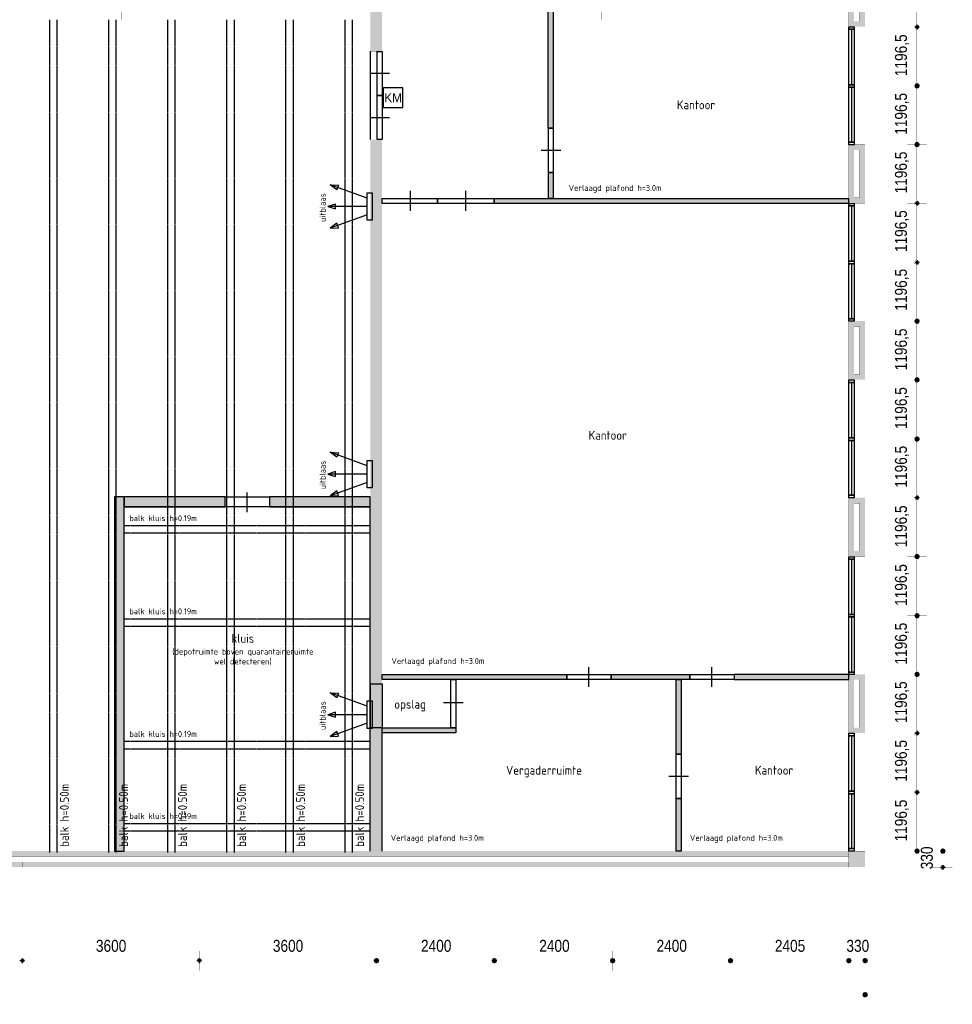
# Model space of a CAD drawing. Header units: millimetres. Extents: x 261 to 80476, y 988 to 41725.
# Tile 4 of 19: x 61519 to 80476, y 988 to 21005. Entities that reach past the tile are written whole.
import ezdxf
from ezdxf.enums import TextEntityAlignment as Align

# ---------------------------------------------------------------- set-up
doc = ezdxf.new("R2010")
doc.units = ezdxf.units.MM
doc.linetypes.add('ACAD_ISO02W100', pattern=[15, 12, -3])
for name, color, linetype in [('balken', 1, 'ACAD_ISO02W100'), ('EL6522--', 3, 'Continuous'), ('H', 7, 'Continuous'), ('P', 7, 'Continuous'), ('ruimtebenaming', 1, 'Continuous'), ('T', 7, 'Continuous'), ('ventilatieopening', 3, 'Continuous')]:
    doc.layers.add(name, color=color, linetype=linetype)
doc.styles.add('BURO-018', font='BUROFONT.shx', dxfattribs={"height": 180})

# ---------------------------------------------------------------- blocks, each defined once
blk = doc.blocks.new('uitblaas')
at = {"layer": 'ventilatieopening'}
for p, q in [((-107, 170), (-856, 442)), ((-107, 0), (-904, 0)), ((-107, -170), (-856, -442))]:
    blk.add_line(p, q, dxfattribs=at)
for points in [[(-856, 442), (-690, 434), (-724, 341)], [(-107, 278), (0, 278), (0, -278), (-107, -278)], [(-904, 0), (-745, -49), (-745, 49)], [(-856, -442), (-690, -434), (-724, -341)]]:
    blk.add_lwpolyline(points, close=True, dxfattribs=at)
at = {"layer": 'balken', "insert": (-1069, -312), "char_height": 120, "width": 2608.18, "attachment_point": 1, "rotation": 90}
blk.add_mtext('{\\Fisocp|c0;uitblaas}', dxfattribs=at)
blk = doc.blocks.new('E00122')
at = {"color": 0, "linetype": 'Continuous'}
for p, q in [((-2, 5), (-2, 1)), ((2, 5), (-2, 5)), ((2, 1), (2, 5)), ((-2, 1), (2, 1))]:
    blk.add_line(p, q, dxfattribs=at)
at = {"color": 0, "linetype": 'Continuous', "style": 'BURO-018'}
blk.add_text('KM', height=1.8, dxfattribs=at).set_placement((0, 3), align=Align.MIDDLE)
blk.add_attdef('E_TEXT1', text='', height=1.8, dxfattribs=at).set_placement((0, 7.5), align=Align.MIDDLE)
at = {"color": 0, "linetype": 'Continuous', "ltscale": 2, "style": 'BURO-018', "flags": 1}
blk.add_attdef('E_MATCODE', text='', height=1.8, dxfattribs=at).set_placement((0, 0), align=Align.MIDDLE)

msp = doc.modelspace()

# ---------------------------------------------------------------- hatches: boundary and pattern name
h = msp.add_hatch(color=256)
h.paths.add_polyline_path([(71162, 17370), (78369, 17370), (78369, 17267), (71162, 17267)])
h.paths.add_polyline_path([(72267, 17901), (72366, 17901), (72366, 17370), (72267, 17370)])
h.paths.add_polyline_path([(72263, 23550), (72366, 23550), (72366, 18799), (72263, 18799)])
h.paths.add_polyline_path([(77923, 21393), (72366, 21393), (72366, 21493), (77923, 21493)])
h.paths.add_polyline_path([(72366, 24555), (78369, 24555), (78369, 24456), (72363, 24456)])
h.paths.add_polyline_path([(72267, 24555), (72363, 24555), (72363, 24456), (72267, 24456)])
h.paths.add_polyline_path([(72270, 29235), (72366, 29235), (72366, 25461), (72270, 25461)])
h.paths.add_polyline_path([(78372, 29135), (72370, 29135), (72370, 29235), (78372, 29235)])
h.paths.add_polyline_path([(72267, 31727), (72370, 31727), (72370, 30140), (72267, 30140)])
h.paths.add_polyline_path([(78369, 31627), (72366, 31627), (72366, 31727), (78369, 31727)])
h.paths.add_polyline_path([(72366, 32632), (72267, 32632), (72267, 38816), (72366, 38816)])
h.paths.add_polyline_path([(72363, 24456), (78369, 24456)], flags=17)
h = msp.add_hatch(color=256)
h.paths.add_polyline_path([(68645, 11304), (66594, 11304), (66594, 11104), (68645, 11104)])
h.paths.add_polyline_path([(65696, 11304), (63645, 11304), (63645, 11104), (65696, 11104)])
h.paths.add_polyline_path([(63645, 11304), (63445, 11304), (63445, 4104), (63645, 4104)])
h = msp.add_hatch(color=256)
h.paths.add_polyline_path([(68884, 6606), (70382, 6606), (70382, 6504), (68884, 6504)])
h.paths.add_polyline_path([(68884, 7693), (72640, 7693), (72640, 7593), (68884, 7593)])
h.paths.add_polyline_path([(74862, 7593), (74962, 7593), (74962, 6070), (74862, 6070)])
h.paths.add_polyline_path([(75142, 7593), (73539, 7593), (73539, 7693), (75142, 7693)])
h.paths.add_polyline_path([(74962, 4104), (74862, 4104), (74862, 5171), (74962, 5171)])
h.paths.add_polyline_path([(78372, 7693), (76040, 7693), (76040, 7593), (78372, 7593)])
edge = h.paths.add_edge_path()
edge.add_line((74862, 7593), (70382, 7593))
msp.add_hatch(color=256).paths.add_polyline_path([(68645, 7500), (68884, 7500), (68884, 6606), (68645, 6606)])
at = {"layer": 'H', "linetype": 'Continuous'}
for points in [[(68645, 38816), (68645, 20364), (68884, 20364), (68884, 38816), (68645, 38816), (68645, 38816)], [(78369, 22057), (78479, 22057), (78479, 20863), (78369, 20863), (78369, 22057)], [(78479, 21946), (78479, 22057), (78700, 22057), (78700, 20863), (78479, 20863), (78479, 20973), (78589, 20973), (78589, 21946), (78479, 21946), (78479, 21946)], [(79816, 20856), (79762, 20802), (79709, 20856), (79762, 20909), (79816, 20856), (79816, 20856), (79816, 20856)], [(79816, 20856), (79762, 20802), (79709, 20856), (79762, 20909), (79816, 20856), (79816, 20856), (79816, 20856)], [(79816, 19662), (79798, 19619), (79762, 19605), (79723, 19619), (79709, 19662), (79723, 19701), (79762, 19715), (79798, 19701), (79816, 19662), (79816, 19662), (79816, 19662)], [(79816, 19662), (79798, 19619), (79762, 19605), (79723, 19619), (79709, 19662), (79723, 19701), (79762, 19715), (79798, 19701), (79816, 19662), (79816, 19662), (79816, 19662)], [(68884, 18567), (68645, 18567), (68645, 7500), (68884, 7500), (68884, 18567), (68884, 18567)], [(78369, 18468), (78479, 18468), (78479, 17274), (78369, 17274), (78369, 18468)], [(78479, 18357), (78479, 18468), (78700, 18468), (78700, 17274), (78479, 17274), (78479, 17384), (78589, 17384), (78589, 18357), (78479, 18357), (78479, 18357)], [(79816, 18464), (79798, 18428), (79762, 18411), (79723, 18428), (79709, 18464), (79723, 18507), (79762, 18525), (79798, 18507), (79816, 18464), (79816, 18464), (79816, 18464)], [(79816, 18464), (79798, 18428), (79762, 18411), (79723, 18428), (79709, 18464), (79723, 18507), (79762, 18525), (79798, 18507), (79816, 18464), (79816, 18464), (79816, 18464)], [(79816, 17274), (79762, 17220), (79709, 17274), (79762, 17327), (79816, 17274), (79816, 17274), (79816, 17274)], [(79816, 17274), (79762, 17220), (79709, 17274), (79762, 17327), (79816, 17274), (79816, 17274), (79816, 17274)], [(79816, 16069), (79762, 16016), (79709, 16069), (79762, 16122), (79816, 16069), (79816, 16069), (79816, 16069)], [(79816, 16069), (79762, 16016), (79709, 16069), (79762, 16122), (79816, 16069), (79816, 16069), (79816, 16069)], [(78369, 14879), (78479, 14879), (78479, 13681), (78369, 13681), (78369, 14879)], [(78479, 14768), (78479, 14879), (78700, 14879), (78700, 13685), (78479, 13685), (78479, 13791), (78589, 13791), (78589, 14768), (78479, 14768), (78479, 14768)], [(79816, 14879), (79798, 14836), (79762, 14818), (79723, 14836), (79709, 14879), (79723, 14914), (79762, 14932), (79798, 14914), (79816, 14879), (79816, 14879), (79816, 14879)], [(79816, 14879), (79798, 14836), (79762, 14818), (79723, 14836), (79709, 14879), (79723, 14914), (79762, 14932), (79798, 14914), (79816, 14879), (79816, 14879), (79816, 14879)], [(79816, 13681), (79798, 13642), (79762, 13628), (79723, 13642), (79709, 13681), (79723, 13724), (79762, 13738), (79798, 13724), (79816, 13681), (79816, 13681), (79816, 13681)], [(79816, 13681), (79798, 13642), (79762, 13628), (79723, 13642), (79709, 13681), (79723, 13724), (79762, 13738), (79798, 13724), (79816, 13681), (79816, 13681), (79816, 13681)], [(79816, 12476), (79798, 12441), (79762, 12423), (79723, 12441), (79709, 12476), (79723, 12519), (79762, 12537), (79798, 12519), (79816, 12476), (79816, 12476), (79816, 12476)], [(79816, 12476), (79798, 12441), (79762, 12423), (79723, 12441), (79709, 12476), (79723, 12519), (79762, 12537), (79798, 12519), (79816, 12476), (79816, 12476), (79816, 12476)], [(78369, 11286), (78479, 11286), (78479, 10092), (78369, 10092), (78369, 11286)], [(78479, 11175), (78479, 11286), (78700, 11286), (78700, 10092), (78479, 10092), (78479, 10202), (78589, 10202), (78589, 11175), (78479, 11175), (78479, 11175)], [(79816, 11286), (79762, 11232), (79709, 11286), (79762, 11339), (79816, 11286), (79816, 11286), (79816, 11286)], [(79816, 11286), (79762, 11232), (79709, 11286), (79762, 11339), (79816, 11286), (79816, 11286), (79816, 11286)], [(79816, 10092), (79798, 10049), (79762, 10035), (79723, 10049), (79709, 10092), (79723, 10131), (79762, 10145), (79798, 10131), (79816, 10092), (79816, 10092), (79816, 10092)], [(79816, 10092), (79798, 10049), (79762, 10035), (79723, 10049), (79709, 10092), (79723, 10131), (79762, 10145), (79798, 10131), (79816, 10092), (79816, 10092), (79816, 10092)], [(79816, 8891), (79798, 8848), (79762, 8830), (79723, 8848), (79709, 8891), (79723, 8926), (79762, 8944), (79798, 8926), (79816, 8891), (79816, 8891), (79816, 8891)], [(79816, 8891), (79798, 8848), (79762, 8830), (79723, 8848), (79709, 8891), (79723, 8926), (79762, 8944), (79798, 8926), (79816, 8891), (79816, 8891), (79816, 8891)], [(78369, 7697), (78479, 7697), (78479, 6502), (78369, 6502), (78369, 7697)], [(78479, 7586), (78479, 7697), (78700, 7697), (78700, 6502), (78479, 6502), (78479, 6613), (78589, 6613), (78589, 7586), (78479, 7586), (78479, 7586)], [(79816, 7693), (79798, 7654), (79762, 7640), (79723, 7654), (79709, 7693), (79723, 7736), (79762, 7750), (79798, 7736), (79816, 7693), (79816, 7693), (79816, 7693)], [(79816, 7693), (79798, 7654), (79762, 7640), (79723, 7654), (79709, 7693), (79723, 7736), (79762, 7750), (79798, 7736), (79816, 7693), (79816, 7693), (79816, 7693)], [(68884, 4104), (68884, 6602), (68645, 6602), (68645, 4104), (68884, 4104), (68884, 4104)], [(79816, 6499), (79762, 6446), (79709, 6499), (79762, 6552), (79816, 6499), (79816, 6499), (79816, 6499)], [(79816, 6499), (79762, 6446), (79709, 6499), (79762, 6552), (79816, 6499), (79816, 6499), (79816, 6499)], [(79816, 5298), (79762, 5244), (79709, 5298), (79762, 5351), (79816, 5298), (79816, 5298), (79816, 5298)], [(79816, 5298), (79762, 5244), (79709, 5298), (79762, 5351), (79816, 5298), (79816, 5298), (79816, 5298)], [(78369, 4104), (3616, 4104), (3616, 3993), (78369, 3993), (78369, 4104), (78369, 4104)], [(78369, 4104), (78700, 4104), (78700, 3776), (78369, 3776), (78369, 4104)], [(79816, 4104), (79798, 4061), (79762, 4047), (79723, 4061), (79709, 4104), (79723, 4143), (79762, 4157), (79798, 4143), (79816, 4104), (79816, 4104), (79816, 4104)], [(80340, 4104), (80322, 4061), (80286, 4047), (80247, 4061), (80233, 4104), (80247, 4143), (80286, 4157), (80322, 4143), (80340, 4104), (80340, 4104), (80340, 4104)], [(80340, 4104), (80322, 4061), (80286, 4047), (80247, 4061), (80233, 4104), (80247, 4143), (80286, 4157), (80322, 4143), (80340, 4104), (80340, 4104), (80340, 4104)], [(57960, 3883), (61567, 3883), (61567, 3776), (57960, 3776), (57960, 3883)], [(61567, 3883), (65167, 3883), (65167, 3776), (61567, 3776), (61567, 3883)], [(65167, 3883), (68767, 3883), (68767, 3776), (65167, 3776), (65167, 3883)], [(68767, 3883), (71162, 3883), (71162, 3776), (68767, 3776), (68767, 3883)], [(71162, 3883), (73568, 3883), (73568, 3776), (71162, 3776), (71162, 3883)], [(73568, 3883), (75963, 3883), (75963, 3776), (73568, 3776), (73568, 3883)], [(75963, 3883), (78369, 3883), (78369, 3776), (75963, 3776), (75963, 3883)], [(80340, 3772), (80286, 3719), (80233, 3772), (80286, 3826), (80340, 3772), (80340, 3772), (80340, 3772)], [(61627, 1876), (61574, 1823), (61521, 1876), (61574, 1930), (61627, 1876), (61627, 1876), (61627, 1876)], [(61627, 1876), (61574, 1823), (61521, 1876), (61574, 1930), (61627, 1876), (61627, 1876), (61627, 1876)], [(65224, 1876), (65170, 1823), (65117, 1876), (65170, 1930), (65224, 1876), (65224, 1876), (65224, 1876)], [(65224, 1876), (65170, 1823), (65117, 1876), (65170, 1930), (65224, 1876), (65224, 1876), (65224, 1876)], [(68827, 1876), (68813, 1837), (68770, 1823), (68731, 1837), (68717, 1876), (68731, 1912), (68770, 1930), (68813, 1912), (68827, 1876), (68827, 1876), (68827, 1876)], [(68827, 1876), (68813, 1837), (68770, 1823), (68731, 1837), (68717, 1876), (68731, 1912), (68770, 1930), (68813, 1912), (68827, 1876), (68827, 1876), (68827, 1876)], [(71222, 1876), (71208, 1837), (71169, 1823), (71126, 1837), (71112, 1876), (71126, 1912), (71169, 1930), (71208, 1912), (71222, 1876), (71222, 1876), (71222, 1876)], [(71222, 1876), (71208, 1837), (71169, 1823), (71126, 1837), (71112, 1876), (71126, 1912), (71169, 1930), (71208, 1912), (71222, 1876), (71222, 1876), (71222, 1876)], [(73628, 1876), (73614, 1837), (73571, 1823), (73532, 1837), (73518, 1876), (73532, 1912), (73571, 1930), (73614, 1912), (73628, 1876), (73628, 1876), (73628, 1876)], [(73628, 1876), (73614, 1837), (73571, 1823), (73532, 1837), (73518, 1876), (73532, 1912), (73571, 1930), (73614, 1912), (73628, 1876), (73628, 1876), (73628, 1876)], [(76023, 1876), (76009, 1837), (75970, 1823), (75927, 1837), (75913, 1876), (75927, 1912), (75970, 1930), (76009, 1912), (76023, 1876), (76023, 1876), (76023, 1876)], [(76023, 1876), (76009, 1837), (75970, 1823), (75927, 1837), (75913, 1876), (75927, 1912), (75970, 1930), (76009, 1912), (76023, 1876), (76023, 1876), (76023, 1876)], [(78429, 1876), (78415, 1837), (78376, 1823), (78333, 1837), (78319, 1876), (78333, 1912), (78376, 1930), (78415, 1912), (78429, 1876), (78429, 1876), (78429, 1876)], [(78429, 1876), (78415, 1837), (78376, 1823), (78333, 1837), (78319, 1876), (78333, 1912), (78376, 1930), (78415, 1912), (78429, 1876), (78429, 1876), (78429, 1876)], [(78761, 1876), (78746, 1837), (78704, 1823), (78664, 1837), (78650, 1876), (78664, 1912), (78704, 1930), (78746, 1912), (78761, 1876), (78761, 1876), (78761, 1876)], [(78761, 1181), (78746, 1142), (78704, 1128), (78664, 1142), (78650, 1181), (78664, 1224), (78704, 1238), (78746, 1224), (78761, 1181), (78761, 1181), (78761, 1181)]]:
    msp.add_hatch(color=256, dxfattribs=at).paths.add_polyline_path(points)

# ---------------------------------------------------------------- linework, layer by layer
for p, q in [((72366, 17901), (72366, 17370)), ((63645, 11304), (63445, 11304)), ((63645, 11104), (63645, 11304)), ((68645, 11104), (63645, 11104)), ((68645, 4104), (68645, 11104)), ((74862, 7593), (70382, 7593)), ((68884, 6504), (68884, 6604)), ((68884, 4104), (68884, 6504))]:
    msp.add_line(p, q)
for points in [[(72263, 23550), (72366, 23550), (72366, 18799), (72263, 18799)], [(72267, 17901), (72366, 17901), (72366, 17370), (72267, 17370)], [(71162, 17370), (78369, 17370), (78369, 17267), (71162, 17267)], [(63645, 11304), (63445, 11304), (63445, 4104), (63645, 4104)], [(65696, 11304), (63645, 11304), (63645, 11104), (65696, 11104)], [(68645, 11304), (66594, 11304), (66594, 11104), (68645, 11104)], [(68884, 7693), (72640, 7693), (72640, 7593), (68884, 7593)], [(75142, 7593), (73539, 7593), (73539, 7693), (75142, 7693)], [(78372, 7693), (76040, 7693), (76040, 7593), (78372, 7593)], [(68645, 7500), (68884, 7500), (68884, 6606), (68645, 6606)], [(74862, 7593), (74962, 7593), (74962, 6070), (74862, 6070)], [(68884, 6606), (70382, 6606), (70382, 6504), (68884, 6504)], [(74962, 4104), (74862, 4104), (74862, 5171), (74962, 5171)]]:
    msp.add_lwpolyline(points, close=True)
at = {"layer": 'balken', "ltscale": 0.25}
for p, q in [((62125, 21004), (62125, 4071)), ((62275, 21004), (62275, 4071)), ((63325, 21004), (63325, 4071)), ((63475, 21004), (63475, 4071)), ((64525, 21004), (64525, 4071)), ((64675, 21004), (64675, 4071)), ((65725, 21004), (65725, 4071)), ((65875, 21004), (65875, 4071)), ((66925, 21004), (66925, 4071)), ((67075, 21004), (67075, 4071)), ((68125, 21004), (68125, 4071)), ((68275, 21004), (68275, 4071)), ((68645, 10715), (63645, 10715)), ((68645, 10565), (63645, 10565)), ((68645, 8820), (63645, 8820)), ((68645, 8670), (63645, 8670)), ((68645, 6328), (63645, 6328)), ((68645, 6178), (63645, 6178)), ((68645, 4659), (63645, 4659)), ((68645, 4509), (63645, 4509))]:
    msp.add_line(p, q, dxfattribs=at)
at = {"layer": 'P', "const_width": 2.22}
for points in [[(68645, 38819), (68645, 20364)], [(68884, 38819), (68884, 20364)], [(80279, 38769), (80279, 4154)], [(78372, 22057), (78483, 22057), (78483, 20863), (78372, 20863), (78372, 22057)], [(78700, 22060), (78700, 20863)], [(63146, 21904), (63595, 21904), (63595, 21005), (63146, 21005), (63146, 21904)], [(68538, 21904), (68987, 21904), (68987, 21005), (68538, 21005), (68538, 21904)], [(73339, 21904), (73789, 21904), (73789, 21005), (73339, 21005), (73339, 21904)], [(77923, 21904), (78372, 21904), (78372, 21005), (77923, 21005), (77923, 21904)], [(78589, 21950), (78589, 20973)], [(79755, 22007), (79755, 20906)], [(78475, 20973), (78589, 20973)], [(78475, 20863), (78700, 20863)], [(78479, 20977), (78479, 20863)], [(78700, 20866), (78700, 18468)], [(79559, 20856), (79958, 20856)], [(79559, 20856), (79958, 20856)], [(79809, 20852), (79805, 20834), (79794, 20816), (79777, 20806), (79759, 20802), (79737, 20806), (79723, 20816), (79709, 20834), (79705, 20852), (79709, 20873), (79723, 20888), (79737, 20898), (79759, 20902), (79777, 20898), (79794, 20888), (79805, 20873), (79809, 20852), (79809, 20852), (79809, 20852)], [(79809, 20852), (79805, 20834), (79794, 20816), (79777, 20806), (79759, 20802), (79737, 20806), (79723, 20816), (79709, 20834), (79705, 20852), (79709, 20873), (79723, 20888), (79737, 20898), (79759, 20902), (79777, 20898), (79794, 20888), (79805, 20873), (79809, 20852), (79809, 20852), (79809, 20852)], [(79755, 20806), (79755, 19712)], [(68645, 20364), (68884, 20364)], [(79559, 19662), (79958, 19662)], [(79559, 19662), (79958, 19662)], [(79809, 19658), (79805, 19640), (79794, 19622), (79777, 19612), (79759, 19608), (79737, 19612), (79723, 19622), (79709, 19640), (79705, 19658), (79709, 19679), (79723, 19694), (79737, 19704), (79759, 19708), (79777, 19704), (79794, 19694), (79805, 19679), (79809, 19658), (79809, 19658), (79809, 19658)], [(79809, 19658), (79805, 19640), (79794, 19622), (79777, 19612), (79759, 19608), (79737, 19612), (79723, 19622), (79709, 19640), (79705, 19658), (79709, 19679), (79723, 19694), (79737, 19704), (79759, 19708), (79777, 19704), (79794, 19694), (79805, 19679), (79809, 19658), (79809, 19658), (79809, 19658)], [(79755, 19612), (79755, 18518)], [(68645, 18571), (68645, 7500)], [(68645, 18567), (68884, 18567)], [(68884, 18571), (68884, 7500)], [(78369, 18468), (78369, 18364)], [(78372, 18464), (78483, 18464), (78483, 17270), (78372, 17270), (78372, 18464)], [(78475, 18468), (78700, 18468)], [(78479, 18468), (78479, 18357)], [(78700, 18468), (78700, 17274)], [(79559, 18468), (79958, 18468)], [(79559, 18468), (79958, 18468)], [(79809, 18464), (79805, 18446), (79794, 18428), (79777, 18418), (79759, 18414), (79737, 18418), (79723, 18428), (79709, 18446), (79705, 18464), (79709, 18485), (79723, 18500), (79737, 18510), (79759, 18514), (79777, 18510), (79794, 18500), (79805, 18485), (79809, 18464), (79809, 18464), (79809, 18464)], [(79809, 18464), (79805, 18446), (79794, 18428), (79777, 18418), (79759, 18414), (79737, 18418), (79723, 18428), (79709, 18446), (79705, 18464), (79709, 18485), (79723, 18500), (79737, 18510), (79759, 18514), (79777, 18510), (79794, 18500), (79805, 18485), (79809, 18464), (79809, 18464), (79809, 18464)], [(79755, 18418), (79755, 17324)], [(78475, 18357), (78589, 18357)], [(78589, 18357), (78589, 17380)], [(78475, 17384), (78589, 17384)], [(78475, 17274), (78700, 17274)], [(78479, 17384), (78479, 17274)], [(78700, 17274), (78700, 14875)], [(79559, 17274), (79958, 17274)], [(79559, 17274), (79958, 17274)], [(79809, 17270), (79805, 17252), (79794, 17234), (79777, 17224), (79759, 17220), (79737, 17224), (79723, 17234), (79709, 17252), (79705, 17270), (79709, 17291), (79723, 17306), (79737, 17316), (79759, 17320), (79777, 17316), (79794, 17306), (79805, 17291), (79809, 17270), (79809, 17270), (79809, 17270)], [(79809, 17270), (79805, 17252), (79794, 17234), (79777, 17224), (79759, 17220), (79737, 17224), (79723, 17234), (79709, 17252), (79705, 17270), (79709, 17291), (79723, 17306), (79737, 17316), (79759, 17320), (79777, 17316), (79794, 17306), (79805, 17291), (79809, 17270), (79809, 17270), (79809, 17270)], [(79755, 17224), (79755, 16119)], [(79559, 16073), (79958, 16073)], [(79559, 16073), (79958, 16073)], [(79809, 16069), (79805, 16047), (79794, 16033), (79777, 16023), (79759, 16016), (79737, 16023), (79723, 16033), (79709, 16047), (79705, 16069), (79709, 16087), (79723, 16105), (79737, 16115), (79759, 16119), (79777, 16115), (79794, 16105), (79805, 16087), (79809, 16069), (79809, 16069), (79809, 16069)], [(79809, 16069), (79805, 16047), (79794, 16033), (79777, 16023), (79759, 16016), (79737, 16023), (79723, 16033), (79709, 16047), (79705, 16069), (79709, 16087), (79723, 16105), (79737, 16115), (79759, 16119), (79777, 16115), (79794, 16105), (79805, 16087), (79809, 16069), (79809, 16069), (79809, 16069)], [(79755, 16023), (79755, 14925)], [(78372, 14875), (78483, 14875), (78483, 13681), (78372, 13681), (78372, 14875)], [(78475, 14879), (78700, 14879)], [(78479, 14879), (78479, 14764)], [(78700, 14879), (78700, 13681)], [(79559, 14879), (79958, 14879)], [(79559, 14879), (79958, 14879)], [(79809, 14875), (79805, 14853), (79794, 14839), (79777, 14829), (79759, 14822), (79737, 14829), (79723, 14839), (79709, 14853), (79705, 14875), (79709, 14893), (79723, 14911), (79737, 14921), (79759, 14925), (79777, 14921), (79794, 14911), (79805, 14893), (79809, 14875), (79809, 14875), (79809, 14875)], [(79809, 14875), (79805, 14853), (79794, 14839), (79777, 14829), (79759, 14822), (79737, 14829), (79723, 14839), (79709, 14853), (79705, 14875), (79709, 14893), (79723, 14911), (79737, 14921), (79759, 14925), (79777, 14921), (79794, 14911), (79805, 14893), (79809, 14875), (79809, 14875), (79809, 14875)], [(79755, 14829), (79755, 13731)], [(78475, 14768), (78589, 14768)], [(78589, 14768), (78589, 13791)], [(78475, 13791), (78589, 13791)], [(78475, 13685), (78700, 13685)], [(78479, 13795), (78479, 13681)], [(78700, 13685), (78700, 11286)], [(79559, 13685), (79958, 13685)], [(79559, 13685), (79958, 13685)], [(79809, 13681), (79805, 13659), (79794, 13645), (79777, 13635), (79759, 13628), (79737, 13635), (79723, 13645), (79709, 13659), (79705, 13681), (79709, 13699), (79723, 13717), (79737, 13727), (79759, 13731), (79777, 13727), (79794, 13717), (79805, 13699), (79809, 13681), (79809, 13681), (79809, 13681)], [(79809, 13681), (79805, 13659), (79794, 13645), (79777, 13635), (79759, 13628), (79737, 13635), (79723, 13645), (79709, 13659), (79705, 13681), (79709, 13699), (79723, 13717), (79737, 13727), (79759, 13731), (79777, 13727), (79794, 13717), (79805, 13699), (79809, 13681), (79809, 13681), (79809, 13681)], [(79755, 13635), (79755, 12530)], [(79559, 12480), (79958, 12480)], [(79559, 12480), (79958, 12480)], [(79809, 12476), (79805, 12458), (79794, 12441), (79777, 12430), (79759, 12426), (79737, 12430), (79723, 12441), (79709, 12458), (79705, 12476), (79709, 12498), (79723, 12512), (79737, 12523), (79759, 12526), (79777, 12523), (79794, 12512), (79805, 12498), (79809, 12476), (79809, 12476), (79809, 12476)], [(79809, 12476), (79805, 12458), (79794, 12441), (79777, 12430), (79759, 12426), (79737, 12430), (79723, 12441), (79709, 12458), (79705, 12476), (79709, 12498), (79723, 12512), (79737, 12523), (79759, 12526), (79777, 12523), (79794, 12512), (79805, 12498), (79809, 12476), (79809, 12476), (79809, 12476)], [(79755, 12430), (79755, 11336)], [(68884, 11286), (68884, 11182)], [(78369, 11286), (78369, 11182)], [(78372, 11282), (78483, 11282), (78483, 10088), (78372, 10088), (78372, 11282)], [(78475, 11286), (78700, 11286)], [(78479, 11286), (78479, 11175)], [(78700, 11286), (78700, 10092)], [(79559, 11286), (79958, 11286)], [(79559, 11286), (79958, 11286)], [(79809, 11282), (79805, 11264), (79794, 11247), (79777, 11236), (79759, 11232), (79737, 11236), (79723, 11247), (79709, 11264), (79705, 11282), (79709, 11304), (79723, 11318), (79737, 11329), (79759, 11332), (79777, 11329), (79794, 11318), (79805, 11304), (79809, 11282), (79809, 11282), (79809, 11282)], [(79809, 11282), (79805, 11264), (79794, 11247), (79777, 11236), (79759, 11232), (79737, 11236), (79723, 11247), (79709, 11264), (79705, 11282), (79709, 11304), (79723, 11318), (79737, 11329), (79759, 11332), (79777, 11329), (79794, 11318), (79805, 11304), (79809, 11282), (79809, 11282), (79809, 11282)], [(79755, 11236), (79755, 10142)], [(78475, 11175), (78589, 11175)], [(78589, 11179), (78589, 10202)], [(78475, 10202), (78589, 10202)], [(78475, 10092), (78700, 10092)], [(78479, 10202), (78479, 10092)], [(78700, 10092), (78700, 7693)], [(79559, 10092), (79958, 10092)], [(79559, 10092), (79958, 10092)], [(79809, 10088), (79805, 10070), (79794, 10053), (79777, 10042), (79759, 10038), (79737, 10042), (79723, 10053), (79709, 10070), (79705, 10088), (79709, 10110), (79723, 10124), (79737, 10135), (79759, 10138), (79777, 10135), (79794, 10124), (79805, 10110), (79809, 10088), (79809, 10088), (79809, 10088)], [(79809, 10088), (79805, 10070), (79794, 10053), (79777, 10042), (79759, 10038), (79737, 10042), (79723, 10053), (79709, 10070), (79705, 10088), (79709, 10110), (79723, 10124), (79737, 10135), (79759, 10138), (79777, 10135), (79794, 10124), (79805, 10110), (79809, 10088), (79809, 10088), (79809, 10088)], [(79755, 10042), (79755, 8940)], [(79559, 8891), (79958, 8891)], [(79559, 8891), (79958, 8891)], [(79809, 8887), (79805, 8866), (79794, 8852), (79777, 8841), (79759, 8837), (79737, 8841), (79723, 8852), (79709, 8866), (79705, 8887), (79709, 8905), (79723, 8923), (79737, 8933), (79759, 8937), (79777, 8933), (79794, 8923), (79805, 8905), (79809, 8887), (79809, 8887), (79809, 8887)], [(79809, 8887), (79805, 8866), (79794, 8852), (79777, 8841), (79759, 8837), (79737, 8841), (79723, 8852), (79709, 8866), (79705, 8887), (79709, 8905), (79723, 8923), (79737, 8933), (79759, 8937), (79777, 8933), (79794, 8923), (79805, 8905), (79809, 8887), (79809, 8887), (79809, 8887)], [(79755, 8841), (79755, 7746)], [(78372, 7693), (78483, 7693), (78483, 6499), (78372, 6499), (78372, 7693)], [(78475, 7697), (78700, 7697)], [(78479, 7697), (78479, 7583)], [(78700, 7697), (78700, 6499)], [(79559, 7697), (79958, 7697)], [(79559, 7697), (79958, 7697)], [(79809, 7693), (79805, 7672), (79794, 7657), (79777, 7647), (79759, 7643), (79737, 7647), (79723, 7657), (79709, 7672), (79705, 7693), (79709, 7711), (79723, 7729), (79737, 7739), (79759, 7743), (79777, 7739), (79794, 7729), (79805, 7711), (79809, 7693), (79809, 7693), (79809, 7693)], [(79809, 7693), (79805, 7672), (79794, 7657), (79777, 7647), (79759, 7643), (79737, 7647), (79723, 7657), (79709, 7672), (79705, 7693), (79709, 7711), (79723, 7729), (79737, 7739), (79759, 7743), (79777, 7739), (79794, 7729), (79805, 7711), (79809, 7693), (79809, 7693), (79809, 7693)], [(79755, 7647), (79755, 6552)], [(68645, 7500), (68884, 7500)], [(78475, 7586), (78589, 7586)], [(78589, 7586), (78589, 6610)], [(68645, 6606), (68645, 4104)], [(68884, 6606), (68884, 4104)], [(68884, 6606), (68884, 6499)], [(78475, 6613), (78589, 6613)], [(78479, 6613), (78479, 6499)], [(68645, 6602), (68884, 6602)], [(78475, 6502), (78700, 6502)], [(78700, 6502), (78700, 4104)], [(79559, 6502), (79958, 6502)], [(79559, 6502), (79958, 6502)], [(79809, 6499), (79805, 6478), (79794, 6463), (79777, 6453), (79759, 6449), (79737, 6453), (79723, 6463), (79709, 6478), (79705, 6499), (79709, 6517), (79723, 6535), (79737, 6545), (79759, 6549), (79777, 6545), (79794, 6535), (79805, 6517), (79809, 6499), (79809, 6499), (79809, 6499)], [(79809, 6499), (79805, 6478), (79794, 6463), (79777, 6453), (79759, 6449), (79737, 6453), (79723, 6463), (79709, 6478), (79705, 6499), (79709, 6517), (79723, 6535), (79737, 6545), (79759, 6549), (79777, 6545), (79794, 6535), (79805, 6517), (79809, 6499), (79809, 6499), (79809, 6499)], [(79755, 6453), (79755, 5348)], [(79559, 5298), (79958, 5298)], [(79559, 5298), (79958, 5298)], [(79809, 5294), (79805, 5277), (79794, 5259), (79777, 5248), (79759, 5244), (79737, 5248), (79723, 5259), (79709, 5277), (79705, 5294), (79709, 5316), (79723, 5330), (79737, 5344), (79759, 5348), (79777, 5344), (79794, 5330), (79805, 5316), (79809, 5294), (79809, 5294), (79809, 5294)], [(79809, 5294), (79805, 5277), (79794, 5259), (79777, 5248), (79759, 5244), (79737, 5248), (79723, 5259), (79709, 5277), (79705, 5294), (79709, 5316), (79723, 5330), (79737, 5344), (79759, 5348), (79777, 5344), (79794, 5330), (79805, 5316), (79809, 5294), (79809, 5294), (79809, 5294)], [(79755, 5248), (79755, 4154)], [(3616, 4104), (78369, 4104)], [(68645, 4104), (68884, 4104)], [(72260, 4104), (72366, 4104)], [(78369, 4107), (78369, 3993)], [(78372, 4100), (78700, 4100), (78700, 3772), (78372, 3772), (78372, 4100)], [(79559, 4104), (79958, 4104)], [(79809, 4100), (79805, 4083), (79794, 4065), (79777, 4054), (79759, 4050), (79737, 4054), (79723, 4065), (79709, 4083), (79705, 4100), (79709, 4122), (79723, 4136), (79737, 4150), (79759, 4154), (79777, 4150), (79794, 4136), (79805, 4122), (79809, 4100), (79809, 4100), (79809, 4100)], [(80076, 4104), (80475, 4104)], [(80076, 4104), (80475, 4104)], [(80333, 4100), (80329, 4083), (80318, 4065), (80301, 4054), (80283, 4050), (80261, 4054), (80247, 4065), (80236, 4083), (80233, 4100), (80236, 4122), (80247, 4136), (80261, 4150), (80283, 4154), (80301, 4150), (80318, 4136), (80329, 4122), (80333, 4100), (80333, 4100), (80333, 4100)], [(80333, 4100), (80329, 4083), (80318, 4065), (80301, 4054), (80283, 4050), (80261, 4054), (80247, 4065), (80236, 4083), (80233, 4100), (80236, 4122), (80247, 4136), (80261, 4150), (80283, 4154), (80301, 4150), (80318, 4136), (80329, 4122), (80333, 4100), (80333, 4100), (80333, 4100)], [(80279, 4054), (80279, 3826)], [(3616, 3993), (78369, 3993)], [(57963, 3883), (61570, 3883), (61570, 3772), (57963, 3772), (57963, 3883)], [(61570, 3883), (65170, 3883), (65170, 3772), (61570, 3772), (61570, 3883)], [(65170, 3883), (68767, 3883), (68767, 3772), (65170, 3772), (65170, 3883)], [(68767, 3883), (71165, 3883), (71165, 3772), (68767, 3772), (68767, 3883)], [(71165, 3883), (73571, 3883), (73571, 3772), (71165, 3772), (71165, 3883)], [(73571, 3883), (75966, 3883), (75966, 3772), (73571, 3772), (73571, 3883)], [(75966, 3883), (78372, 3883), (78372, 3772), (75966, 3772), (75966, 3883)], [(80333, 3772), (80329, 3751), (80318, 3737), (80301, 3726), (80283, 3722), (80261, 3726), (80247, 3737), (80236, 3751), (80233, 3772), (80236, 3790), (80247, 3808), (80261, 3819), (80283, 3822), (80301, 3819), (80318, 3808), (80329, 3790), (80333, 3772), (80333, 3772), (80333, 3772)], [(80076, 3776), (80475, 3776)], [(61567, 2072), (61567, 1673)], [(61567, 2072), (61567, 1673)], [(65167, 2072), (65167, 1673)], [(65167, 2072), (65167, 1673)], [(68767, 2072), (68767, 1673)], [(68767, 2072), (68767, 1673)], [(71162, 2072), (71162, 1673)], [(71162, 2072), (71162, 1673)], [(73568, 2072), (73568, 1673)], [(73568, 2072), (73568, 1673)], [(75963, 2072), (75963, 1673)], [(75963, 2072), (75963, 1673)], [(78369, 2072), (78369, 1673)], [(78369, 2072), (78369, 1673)], [(78700, 2072), (78700, 1673)], [(61620, 1876), (61617, 1855), (61606, 1837), (61588, 1826), (61570, 1823), (61549, 1826), (61535, 1837), (61524, 1855), (61521, 1876), (61524, 1894), (61535, 1908), (61549, 1923), (61570, 1926), (61588, 1923), (61606, 1908), (61617, 1894), (61620, 1876), (61620, 1876), (61620, 1876)], [(61620, 1876), (61617, 1855), (61606, 1837), (61588, 1826), (61570, 1823), (61549, 1826), (61535, 1837), (61524, 1855), (61521, 1876), (61524, 1894), (61535, 1908), (61549, 1923), (61570, 1926), (61588, 1923), (61606, 1908), (61617, 1894), (61620, 1876), (61620, 1876), (61620, 1876)], [(61617, 1876), (65117, 1876)], [(65220, 1876), (65217, 1855), (65206, 1837), (65188, 1826), (65170, 1823), (65149, 1826), (65135, 1837), (65120, 1855), (65117, 1876), (65120, 1894), (65135, 1908), (65149, 1923), (65170, 1926), (65188, 1923), (65206, 1908), (65217, 1894), (65220, 1876), (65220, 1876), (65220, 1876)], [(65220, 1876), (65217, 1855), (65206, 1837), (65188, 1826), (65170, 1823), (65149, 1826), (65135, 1837), (65120, 1855), (65117, 1876), (65120, 1894), (65135, 1908), (65149, 1923), (65170, 1926), (65188, 1923), (65206, 1908), (65217, 1894), (65220, 1876), (65220, 1876), (65220, 1876)], [(65217, 1876), (68717, 1876)], [(68820, 1876), (68816, 1855), (68806, 1837), (68788, 1826), (68767, 1823), (68749, 1826), (68731, 1837), (68720, 1855), (68717, 1876), (68720, 1894), (68731, 1908), (68749, 1923), (68767, 1926), (68788, 1923), (68806, 1908), (68816, 1894), (68820, 1876), (68820, 1876), (68820, 1876)], [(68820, 1876), (68816, 1855), (68806, 1837), (68788, 1826), (68767, 1823), (68749, 1826), (68731, 1837), (68720, 1855), (68717, 1876), (68720, 1894), (68731, 1908), (68749, 1923), (68767, 1926), (68788, 1923), (68806, 1908), (68816, 1894), (68820, 1876), (68820, 1876), (68820, 1876)], [(68813, 1876), (71112, 1876)], [(71215, 1876), (71212, 1855), (71201, 1837), (71183, 1826), (71165, 1823), (71144, 1826), (71130, 1837), (71119, 1855), (71112, 1876), (71119, 1894), (71130, 1908), (71144, 1923), (71165, 1926), (71183, 1923), (71201, 1908), (71212, 1894), (71215, 1876), (71215, 1876), (71215, 1876)], [(71215, 1876), (71212, 1855), (71201, 1837), (71183, 1826), (71165, 1823), (71144, 1826), (71130, 1837), (71119, 1855), (71112, 1876), (71119, 1894), (71130, 1908), (71144, 1923), (71165, 1926), (71183, 1923), (71201, 1908), (71212, 1894), (71215, 1876), (71215, 1876), (71215, 1876)], [(71212, 1876), (73518, 1876)], [(73621, 1876), (73617, 1855), (73607, 1837), (73589, 1826), (73571, 1823), (73550, 1826), (73535, 1837), (73521, 1855), (73518, 1876), (73521, 1894), (73535, 1908), (73550, 1923), (73571, 1926), (73589, 1923), (73607, 1908), (73617, 1894), (73621, 1876), (73621, 1876), (73621, 1876)], [(73621, 1876), (73617, 1855), (73607, 1837), (73589, 1826), (73571, 1823), (73550, 1826), (73535, 1837), (73521, 1855), (73518, 1876), (73521, 1894), (73535, 1908), (73550, 1923), (73571, 1926), (73589, 1923), (73607, 1908), (73617, 1894), (73621, 1876), (73621, 1876), (73621, 1876)], [(73617, 1876), (75913, 1876)], [(76016, 1876), (76013, 1855), (76002, 1837), (75984, 1826), (75966, 1823), (75945, 1826), (75931, 1837), (75920, 1855), (75916, 1876), (75920, 1894), (75931, 1908), (75945, 1923), (75966, 1926), (75984, 1923), (76002, 1908), (76013, 1894), (76016, 1876), (76016, 1876), (76016, 1876)], [(76016, 1876), (76013, 1855), (76002, 1837), (75984, 1826), (75966, 1823), (75945, 1826), (75931, 1837), (75920, 1855), (75916, 1876), (75920, 1894), (75931, 1908), (75945, 1923), (75966, 1926), (75984, 1923), (76002, 1908), (76013, 1894), (76016, 1876), (76016, 1876), (76016, 1876)], [(76013, 1876), (78319, 1876)], [(78422, 1876), (78418, 1855), (78408, 1837), (78390, 1826), (78372, 1823), (78351, 1826), (78336, 1837), (78326, 1855), (78322, 1876), (78326, 1894), (78336, 1908), (78351, 1923), (78372, 1926), (78390, 1923), (78408, 1908), (78418, 1894), (78422, 1876), (78422, 1876), (78422, 1876)], [(78422, 1876), (78418, 1855), (78408, 1837), (78390, 1826), (78372, 1823), (78351, 1826), (78336, 1837), (78326, 1855), (78322, 1876), (78326, 1894), (78336, 1908), (78351, 1923), (78372, 1926), (78390, 1923), (78408, 1908), (78418, 1894), (78422, 1876), (78422, 1876), (78422, 1876)], [(78418, 1876), (78650, 1876)], [(78754, 1876), (78750, 1855), (78739, 1837), (78721, 1826), (78700, 1823), (78682, 1826), (78664, 1837), (78654, 1855), (78650, 1876), (78654, 1894), (78664, 1908), (78682, 1923), (78700, 1926), (78721, 1923), (78739, 1908), (78750, 1894), (78754, 1876), (78754, 1876), (78754, 1876)], [(78754, 1181), (78750, 1160), (78739, 1146), (78721, 1135), (78700, 1128), (78682, 1135), (78664, 1146), (78654, 1160), (78650, 1181), (78654, 1199), (78664, 1217), (78682, 1228), (78700, 1231), (78721, 1228), (78739, 1217), (78750, 1199), (78754, 1181), (78754, 1181), (78754, 1181)], [(78700, 1388), (78700, 989)], [(3666, 1185), (78650, 1185)]]:
    msp.add_lwpolyline(points, dxfattribs=at)
at = {"layer": 'P'}
for points in [[(78372, 20863), (78483, 20863), (78483, 20809), (78372, 20809), (78372, 20863)], [(78372, 20809), (78483, 20809), (78483, 19683), (78372, 19683), (78372, 20809)], [(78429, 20813), (78429, 19687)], [(68645, 20367), (68645, 18567)], [(68784, 20360), (68888, 20360), (68888, 19466), (68784, 19466), (68784, 20360)], [(68638, 19915), (69037, 19915)], [(78372, 19683), (78483, 19683), (78483, 19633), (78372, 19633), (78372, 19683)], [(78372, 19633), (78483, 19633), (78483, 18514), (78372, 18514), (78372, 19633)], [(78429, 19637), (78429, 18518)], [(68784, 19466), (68888, 19466), (68888, 18567), (68784, 18567), (68784, 19466)], [(68638, 19017), (69037, 19017)], [(72267, 18799), (72366, 18799), (72366, 17901), (72267, 17901), (72267, 18799)], [(78372, 18514), (78483, 18514), (78483, 18464), (78372, 18464), (78372, 18514)], [(72117, 18353), (72516, 18353)], [(69454, 17527), (69454, 17117)], [(70581, 17527), (70581, 17117)], [(68884, 17370), (70010, 17370), (70010, 17270), (68884, 17270), (68884, 17370)], [(70010, 17370), (71162, 17370), (71162, 17270), (70010, 17270), (70010, 17370)], [(78372, 17270), (78483, 17270), (78483, 17220), (78372, 17220), (78372, 17270)], [(78372, 17220), (78483, 17220), (78483, 16094), (78372, 16094), (78372, 17220)], [(78429, 17224), (78429, 16094)], [(78372, 16094), (78483, 16094), (78483, 16044), (78372, 16044), (78372, 16094)], [(78372, 16044), (78483, 16044), (78483, 14925), (78372, 14925), (78372, 16044)], [(78429, 16047), (78429, 14925)], [(78372, 14925), (78483, 14925), (78483, 14875), (78372, 14875), (78372, 14925)], [(78372, 13681), (78483, 13681), (78483, 13628), (78372, 13628), (78372, 13681)], [(78372, 13628), (78483, 13628), (78483, 12501), (78372, 12501), (78372, 13628)], [(78429, 13635), (78429, 12505)], [(78372, 12501), (78483, 12501), (78483, 12451), (78372, 12451), (78372, 12501)], [(78372, 12451), (78483, 12451), (78483, 11336), (78372, 11336), (78372, 12451)], [(78429, 12455), (78429, 11336)], [(65696, 11104), (65696, 11304), (66594, 11304), (66594, 11104), (65696, 11104)], [(66142, 10996), (66142, 11395)], [(78372, 11336), (78483, 11336), (78483, 11282), (78372, 11282), (78372, 11336)], [(78372, 10088), (78483, 10088), (78483, 10038), (78372, 10038), (78372, 10088)], [(78372, 10038), (78483, 10038), (78483, 8912), (78372, 8912), (78372, 10038)], [(78429, 10042), (78429, 8912)], [(78372, 8912), (78483, 8912), (78483, 8862), (78372, 8862), (78372, 8912)], [(78372, 8862), (78483, 8862), (78483, 7743), (78372, 7743), (78372, 8862)], [(78429, 8866), (78429, 7746)], [(73086, 7444), (73086, 7843)], [(75587, 7444), (75587, 7843)], [(72640, 7593), (72640, 7693), (73539, 7693), (73539, 7593), (72640, 7593)], [(75142, 7593), (75142, 7693), (76040, 7693), (76040, 7593), (75142, 7593)], [(78372, 7743), (78483, 7743), (78483, 7693), (78372, 7693), (78372, 7743)], [(68645, 7500), (68645, 6602)], [(70382, 6606), (70282, 6606), (70282, 7593), (70382, 7593), (70382, 6606)], [(70532, 7117), (70132, 7117)], [(78372, 6499), (78483, 6499), (78483, 6449), (78372, 6449), (78372, 6499)], [(78372, 6449), (78483, 6449), (78483, 5323), (78372, 5323), (78372, 6449)], [(78429, 6453), (78429, 5323)], [(74862, 6070), (74962, 6070), (74962, 5171), (74862, 5171), (74862, 6070)], [(74712, 5624), (75112, 5624)], [(78372, 5323), (78483, 5323), (78483, 5269), (78372, 5269), (78372, 5323)], [(78372, 5269), (78483, 5269), (78483, 4154), (78372, 4154), (78372, 5269)], [(78429, 5277), (78429, 4154)], [(78372, 4154), (78483, 4154), (78483, 4100), (78372, 4100), (78372, 4154)]]:
    msp.add_lwpolyline(points, dxfattribs=at)

# ---------------------------------------------------------------- block references
at = {"layer": 'EL6522--', "ltscale": 2, "xscale": 100, "yscale": 100, "zscale": 100}
msp.add_blockref('E00122', (69109, 19118), dxfattribs=at)
at = {"layer": 'ventilatieopening'}
for p in [(68686, 17206), (68686, 11768), (68686, 6876)]:
    msp.add_blockref('uitblaas', p, dxfattribs=at)

# ---------------------------------------------------------------- texts
at = {"layer": 'balken', "char_height": 120, "width": 2608.18, "attachment_point": 1}
for s, insert in [('{\\Fisocp|c0;Verlaagd plafond h=3.0m}', (72676, 17644)), ('{\\Fisocp|c0;balk kluis h=0.19m}', (63747, 10931)), ('{\\Fisocp|c0;balk kluis h=0.19m}', (63747, 9036)), ('{\\Fisocp|c0;Verlaagd plafond h=3.0m}', (69076, 8027)), ('{\\Fisocp|c0;balk kluis h=0.19m}', (63747, 6543)), ('{\\Fisocp|c0;balk kluis h=0.19m}', (63747, 4875)), ('{\\Fisocp|c0;Verlaagd plafond h=3.0m}', (69061, 4431)), ('{\\Fisocp|c0;Verlaagd plafond h=3.0m}', (75142, 4431))]:
    msp.add_mtext(s, dxfattribs=dict(at, insert=insert))
at = {"layer": 'balken', "char_height": 180, "width": 2608.18, "attachment_point": 1, "rotation": 90}
for insert in [(62338, 4187), (63538, 4187), (64738, 4187), (65938, 4187), (67138, 4187), (68338, 4187)]:
    msp.add_mtext('{\\Fisocp|c0;balk h=0.50m}', dxfattribs=dict(at, insert=insert))
at = {"layer": 'ruimtebenaming', "char_height": 180, "width": 2608.18, "attachment_point": 2}
for s, insert in [('{\\Fisocp|c0;Kantoor}', (75267, 19363)), ('{\\Fisocp|c0;Kantoor}', (73471, 12645)), ('{\\Fisocp|c0;kluis\\P\\H0.6667x;(depotruimte boven quarantaineruimte wel detecteren)}', (66055, 8518)), ('{\\Fisocp|c0;opslag}', (69455, 7178)), ('{\\Fisocp|c0;Vergaderruimte}', (72177, 5836)), ('{\\Fisocp|c0;Kantoor}', (76853, 5836))]:
    msp.add_mtext(s, dxfattribs=dict(at, insert=insert))
at = {"layer": 'T', "char_height": 242.48, "attachment_point": 1, "rotation": 90}
for s, insert in [('{\\fArial Narrow|b0|i0|c0|p18;1196,5}', (79311, 19857)), ('{\\fArial Narrow|b0|i0|c0|p18;1196,5}', (79311, 18665)), ('{\\fArial Narrow|b0|i0|c0|p18;1196,5}', (79311, 17473)), ('{\\fArial Narrow|b0|i0|c0|p18;1196,5}', (79311, 16281)), ('{\\fArial Narrow|b0|i0|c0|p18;1196,5}', (79311, 15089)), ('{\\fArial Narrow|b0|i0|c0|p18;1196,5}', (79311, 13876)), ('{\\fArial Narrow|b0|i0|c0|p18;1196,5}', (79311, 12684)), ('{\\fArial Narrow|b0|i0|c0|p18;1196,5}', (79311, 11492)), ('{\\fArial Narrow|b0|i0|c0|p18;1196,5}', (79311, 10280)), ('{\\fArial Narrow|b0|i0|c0|p18;1196,5}', (79311, 9087)), ('{\\fArial Narrow|b0|i0|c0|p18;1196,5}', (79311, 7895)), ('{\\fArial Narrow|b0|i0|c0|p18;1196,5}', (79311, 6703)), ('{\\fArial Narrow|b0|i0|c0|p18;1196,5}', (79311, 5511)), ('{\\fArial Narrow|b0|i0|c0|p18;1196,5}', (79311, 4298)), ('{\\fArial Narrow|b0|i0|c0|p18;330}', (79837, 3733))]:
    msp.add_mtext(s, dxfattribs=dict(at, insert=insert))
at = {"layer": 'T', "char_height": 242.48, "attachment_point": 1}
for s, insert in [('{\\fArial Narrow|b0|i0|c0|p18;3600}', (63068, 2298)), ('{\\fArial Narrow|b0|i0|c0|p18;3600}', (66665, 2298)), ('{\\fArial Narrow|b0|i0|c0|p18;2400}', (69676, 2298)), ('{\\fArial Narrow|b0|i0|c0|p18;2400}', (72080, 2298)), ('{\\fArial Narrow|b0|i0|c0|p18;2400}', (74464, 2298)), ('{\\fArial Narrow|b0|i0|c0|p18;2405}', (76869, 2298)), ('{\\fArial Narrow|b0|i0|c0|p18;330}', (78324, 2298))]:
    msp.add_mtext(s, dxfattribs=dict(at, insert=insert))

doc.saveas('drawing.dxf')
